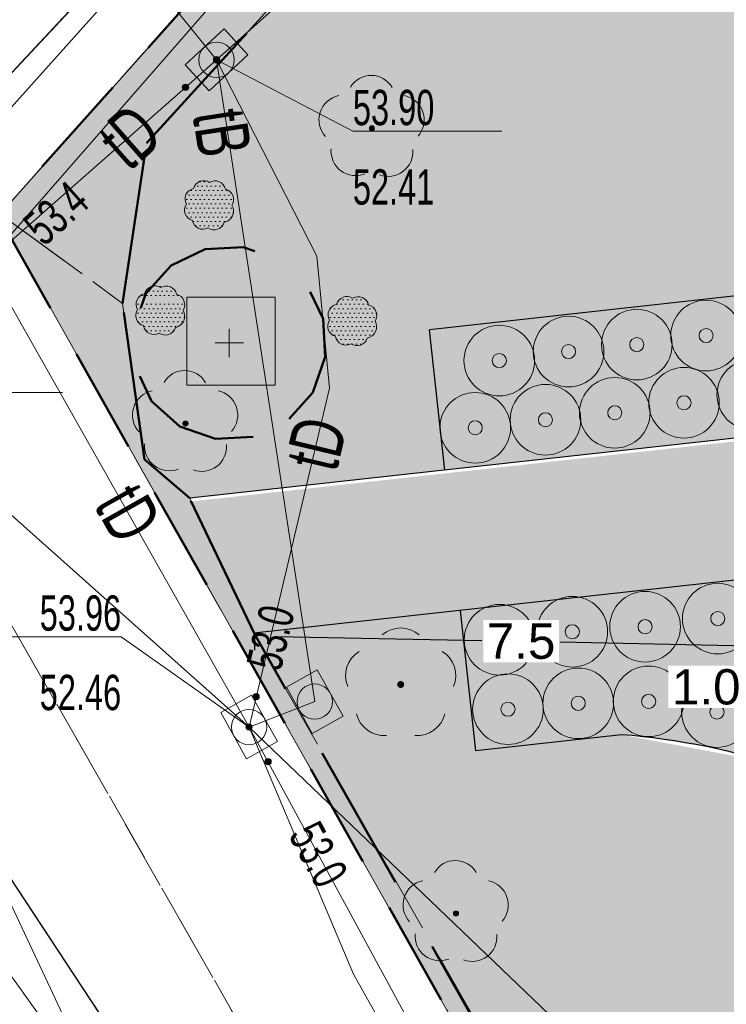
# Model space of a CAD drawing. Header units: metres. Extents: x 5507784 to 5508297, y 5948658 to 5948992.
# Tile 76 of 98: x 5508224 to 5508234, y 5948938 to 5948952. Entities that reach past the tile are written whole.
import ezdxf
from ezdxf.enums import TextEntityAlignment as Align

# ---------------------------------------------------------------- set-up
doc = ezdxf.new("R2010")
doc.units = ezdxf.units.M
for name, pattern in [('2', [0.9, 0.6, -0.3]), ('L_0_02', [0]), ('L_0_03', [1, 0.5, -0.5]), ('L_0_04', [1.5, 1, -0.5]), ('L_0_06', [2, 1.5, -0.5]), ('L_0_0C', [3, 2, -1])]:
    doc.linetypes.add(name, pattern=pattern)
doc.layers.get('0').update_dxf_attribs({"linetype": 'CONTINUOUS', "lineweight": 18})
doc.layers.add('02 rysunki_tech', color=7, linetype='CONTINUOUS', lineweight=5, true_color=0x000000)
for name, color, linetype, lineweight in [('1_granice_dzialek', 1, 'CONTINUOUS', 5), ('1_mala_arch', 5, 'CONTINUOUS', 5), ('1_nawierzchnie', 253, 'CONTINUOUS', 5), ('1_roslinnosc', 102, 'CONTINUOUS', 5), ('2_nawierzchnie_projektowane', 14, 'CONTINUOUS', 30), ('3_rosliny_projektowane', 102, 'CONTINUOUS', 20), ('EGB_DzialkaEwidencyjna', 7, 'L_0_02', 18), ('EGB_KonturUzytkuGruntowego', 96, 'L_0_03', 18), ('GES_InneUrzadzeniaTowarzyszace_P', 7, 'CONTINUOUS', 18), ('GES_PrzewodElektroenergetyczny', 1, 'CONTINUOUS', 18), ('GES_PrzewodTelekomunikacyjny', 30, 'CONTINUOUS', 18), ('GES_Rzedna', 7, 'CONTINUOUS', 18), ('OS_PunktOsnowyPoziomej', 7, 'CONTINUOUS', 18), ('OT_Komunikacja', 7, 'CONTINUOUS', 18), ('OT_ZagospodarowanieTerenu', 7, 'CONTINUOUS', 18), ('OT_ZagospodarowanieTerenu_P', 7, 'CONTINUOUS', 18), ('OTKC', 7, 'CONTINUOUS', 13), ('OTKJ', 7, 'CONTINUOUS', 13), ('OTKK', 7, 'CONTINUOUS', 13), ('OTZL', 7, 'CONTINUOUS', 13), ('OTZT', 7, 'CONTINUOUS', 18), ('SUEP', 7, 'CONTINUOUS', 13), ('SUPK', 7, 'CONTINUOUS', 13), ('SUTP', 7, 'CONTINUOUS', 13), ('Zakres', 5, 'L_0_0C', 50)]:
    doc.layers.add(name, color=color, linetype=linetype, lineweight=lineweight)
doc.layers.add('drzewo liściaste', color=7, linetype='CONTINUOUS')
doc.styles.get("Standard").update_dxf_attribs({"font": 'arial.ttf'})
doc.dimstyles.new('Copy(2) of Standard', dxfattribs={"dimtxt": 0.5, "dimasz": 0.3, "dimexe": 0.2, "dimexo": 0.1, "dimgap": 0.1, "dimtad": 0, "dimtih": 1, "dimtoh": 1, "dimdec": 1, "dimzin": 0, "dimdsep": 46, "dimtxsty": 'Standard', "dimcen": 0.02, "dimclrd": 5, "dimclre": 5, "dimclrt": 5, "dimadec": 0, "dimazin": 0, "dimtfac": 1, "dimtdec": 1, "dimtofl": 0, "dimtmove": 0, "dimatfit": 3, "dimfxl": 1, "dimtfill": 1, "dimtolj": 1, "dimtzin": 0, "dimarcsym": 2})
pattern_1 = [(0, (340.901654, 0), (0.03125, 0.0625), [0, -0.0625])]

# ---------------------------------------------------------------- blocks, each defined once
blk = doc.blocks.new('SUPK_TR')
at = {"color": 0, "linetype": 'Continuous', "lineweight": 18, "flags": 128}
blk.add_lwpolyline([(0.75, 0.5), (0.75, -0.5), (-0.75, -0.5), (-0.75, 0.5)], close=True, dxfattribs=at)
blk = doc.blocks.new('SUPS01_07')
at = {"linetype": 'Continuous', "lineweight": 13}
blk.add_hatch(color=0, dxfattribs=at).paths.add_polyline_path([(0, -0.091, 1), (0, 0.091, 1)])
at = {"color": 0, "linetype": 'Continuous', "lineweight": 13}
blk.add_circle((0, 0), 0.0906, dxfattribs=at)
blk = doc.blocks.new('OSSP')
at = {"color": 0, "linetype": 'Continuous', "lineweight": 18, "flags": 128}
blk.add_lwpolyline([(-1.2, 1.3), (1.3, 1.3), (1.3, -1.2), (-1.2, -1.2), (-1.2, 1.3)], close=True, dxfattribs=at)
for points in [[(0, 0.4), (0, -0.4)], [(-0.4, 0), (0.4, 0)]]:
    blk.add_lwpolyline(points, dxfattribs=at)
blk = doc.blocks.new('OTZL')
at = {"linetype": 'Continuous', "lineweight": 18}
blk.add_hatch(color=0, dxfattribs=at).paths.add_polyline_path([(0, -0.072, 1), (0, 0.072, 1)])
at = {"color": 0, "linetype": 'Continuous', "lineweight": 18}
blk.add_circle((0, 0), 0.0721, dxfattribs=at)
for centre, radius, start, end in [((-0.02, 0.82), 0.68, 29.5388, 149.6209), ((-0.8, 0.24), 0.7, 101.6336, 222.6141), ((0.78, 0.24), 0.7, 318.5035, 78.3664), ((-0.46, -0.64), 0.7, 175.1009, 291.5014), ((0.46, -0.66), 0.7, 249.444, 4.8991)]:
    blk.add_arc(centre, radius, start, end, dxfattribs=at)
blk = doc.blocks.new('SUPK')
at = {"color": 0, "linetype": 'Continuous', "lineweight": 18}
blk.add_circle((0, 0), 0.5, dxfattribs=at)
blk = doc.blocks.new('OP021')
at = {"linetype": 'Continuous', "lineweight": 13}
h = blk.add_hatch(color=0, dxfattribs=at)
edge = h.paths.add_edge_path()
edge.add_arc((0, 0), 0.05, 0, 360)
at = {"color": 0, "linetype": 'Continuous', "lineweight": 13}
for centre, start, end in [((0, 0.4), 49.272, 130.728), ((-0.38, 0.124), 121.308, 202.548), ((0.38, 0.124), 337.452, 58.692), ((-0.235, -0.324), 193.221, 274.871), ((0.235, -0.324), 265.129, 346.779)]:
    blk.add_arc(centre, 0.4, start, end, dxfattribs=at)
blk = doc.blocks.new('*D194')
at = {"layer": '02 rysunki_tech', "color": 5, "linetype": 'Continuous', "lineweight": -2, "transparency": 16777216}
for p, q in [((5508227.27, 5948942.91), (5508227.267, 5948942.79)), ((5508227.571, 5948942.984), (5508230.489, 5948942.924)), ((5508234.517, 5948942.842), (5508231.599, 5948942.901)), ((5508234.816, 5948942.756), (5508234.813, 5948942.636))]:
    blk.add_line(p, q, dxfattribs=at)
at = {"layer": '02 rysunki_tech', "color": 5, "linetype": 'Continuous', "transparency": 16777216}
for points in [[(5508227.572, 5948943.034), (5508227.57, 5948942.934), (5508227.271, 5948942.99)], [(5508234.518, 5948942.892), (5508234.516, 5948942.792), (5508234.817, 5948942.836)]]:
    blk.add_solid(points, dxfattribs=at)
at = {"layer": '02 rysunki_tech', "color": 5, "linetype": 'Continuous', "transparency": 16777216, "insert": (5508231.044, 5948942.913), "char_height": 0.5, "attachment_point": 5, "bg_fill": 3, "box_fill_scale": 1.1, "bg_fill_color": 256, "bg_fill_true_color": 13158600, "bg_fill_transparency": 0}
blk.add_mtext('\\A1;7.5', dxfattribs=at)
blk = doc.blocks.new('*D195')
at = {"layer": '02 rysunki_tech', "color": 5, "linetype": 'Continuous', "lineweight": -2, "transparency": 16777216}
for p, q in [((5508235.402, 5948943.68), (5508235.5, 5948943.625)), ((5508235.178, 5948943.463), (5508234.977, 5948943.11)), ((5508234.828, 5948942.85), (5508234.495, 5948942.266)), ((5508234.905, 5948942.806), (5508235.002, 5948942.751)), ((5508234.495, 5948942.266), (5508234.195, 5948942.266))]:
    blk.add_line(p, q, dxfattribs=at)
at = {"layer": '02 rysunki_tech', "color": 5, "linetype": 'Continuous', "transparency": 16777216}
for points in [[(5508235.134, 5948943.488), (5508235.221, 5948943.438), (5508235.326, 5948943.724)], [(5508234.933, 5948943.135), (5508235.02, 5948943.085), (5508234.828, 5948942.85)]]:
    blk.add_solid(points, dxfattribs=at)
at = {"layer": '02 rysunki_tech', "color": 5, "linetype": 'Continuous', "transparency": 16777216, "insert": (5508233.665, 5948942.266), "char_height": 0.5, "attachment_point": 5, "bg_fill": 3, "box_fill_scale": 1.1, "bg_fill_color": 256, "bg_fill_true_color": 13158600, "bg_fill_transparency": 0}
blk.add_mtext('\\A1;1.0', dxfattribs=at)

msp = doc.modelspace()

# ---------------------------------------------------------------- hatches: boundary and pattern name
at = {"layer": '1_nawierzchnie', "linetype": 'Continuous', "ltscale": 0.5, "true_color": 0x636466}
h = msp.add_hatch(dxfattribs=at)
h.set_pattern_fill('DOTS', color=251, angle=45)
h.set_pattern_definition([(45, (340.901654, 0), (-0.0220970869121, 0.06629126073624), [0, -0.0625])])
h.paths.add_polyline_path([(5508244.012, 5948967.65), (5508263.002, 5948948.91), (5508266.032, 5948949.798), (5508267.026, 5948948.877), (5508264.782, 5948948.02), (5508262.522, 5948947.38), (5508261.032, 5948948.78), (5508250.173, 5948959.643), (5508244.322, 5948965.52), (5508242.612, 5948965.76), (5508240.592, 5948966.3), (5508226.762, 5948951.092), (5508225.742, 5948949.97), (5508225.402, 5948947.7), (5508225.712, 5948945.49), (5508226.352, 5948944.94), (5508231.045, 5948936.413), (5508240.802, 5948919.427), (5508240.492, 5948919.1), (5508223.642, 5948948.94), (5508240.809, 5948968.211), (5508241.102, 5948968.3), (5508242.582, 5948968.21)])
at = {"layer": '1_nawierzchnie', "linetype": 'Continuous', "lineweight": 5, "ltscale": 0.5, "true_color": 0xc7c8ca}
h = msp.add_hatch(dxfattribs=at)
h.set_pattern_fill('GRASS', color=9, scale=0.5)
h.set_pattern_definition([(90, (340.90165, 0), (-0.3535533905, 0.3535533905), [0.09375, -0.6133567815]), (45, (340.90165, 0), (-0.353553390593, 0.353553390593), [0.09375, -0.40625]), (135, (340.90165, 0), (-0.353553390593, -0.353553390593), [0.09375, -0.40625])])
h.paths.add_polyline_path([(5508241.647, 5948931.406), (5508241.329, 5948931.785), (5508241.621, 5948940.332), (5508241.818, 5948940.776), (5508242.527, 5948941.191), (5508243.674, 5948941.86), (5508244.547, 5948942.788), (5508246.53, 5948942.97), (5508249.614, 5948943.254), (5508250.543, 5948943.339), (5508251.146, 5948943.394), (5508242.135, 5948931.486)], flags=17)
h.paths.add_polyline_path([(5508242.612, 5948965.76), (5508244.322, 5948965.52), (5508254.664, 5948955.131), (5508257.767, 5948952.119), (5508255.106, 5948948.735), (5508254.122, 5948948.058), (5508252.491, 5948947.535), (5508246.499, 5948946.984), (5508246.057, 5948947.25), (5508245.847, 5948947.759), (5508244.941, 5948949.117), (5508242.23, 5948950.974), (5508242.132, 5948954.04)])
h.paths.add_polyline_path([(5508226.352, 5948944.94), (5508229.966, 5948945.339), (5508229.747, 5948947.327), (5508235.412, 5948947.953), (5508235.841, 5948948.715), (5508236.5, 5948949.541), (5508237.088, 5948950.081), (5508237.539, 5948950.409), (5508238.034, 5948950.702), (5508238.246, 5948956.24), (5508240.245, 5948956.163), (5508240.124, 5948959.51), (5508237.845, 5948963.28), (5508225.742, 5948949.97), (5508225.402, 5948947.7), (5508225.712, 5948945.49)])
h.paths.add_polyline_path([(5508227.272, 5948943.01), (5508230.186, 5948943.351), (5508230.405, 5948941.364), (5508232.465, 5948941.591), (5508234.578, 5948941.194), (5508237.029, 5948940.073), (5508237.717, 5948940.071), (5508238.243, 5948940.514), (5508239.373, 5948939.893), (5508239.577, 5948939.09), (5508239.492, 5948936.62), (5508239.176, 5948927.324), (5508236.561, 5948926.769), (5508235.523, 5948928.582)])
h.paths.add_polyline_path([(5508239.234, 5948964.807), (5508240.47, 5948962.987), (5508240.592, 5948966.3)])
h.paths.add_polyline_path([(5508259.177, 5948950.669), (5508257.993, 5948949.106), (5508257.997, 5948948.873), (5508258.118, 5948948.627), (5508258.297, 5948948.501), (5508258.451, 5948948.465), (5508260.761, 5948949.056)])
h.paths.add_polyline_path([(5508258.282, 5948946.31), (5508262.12, 5948947.279), (5508262.863, 5948947.477), (5508264.782, 5948948.02), (5508267.026, 5948948.877), (5508267.941, 5948948.009), (5508240.802, 5948919.427), (5508239.561, 5948921.556), (5508242.986, 5948929.298), (5508244.572, 5948931.391), (5508246.167, 5948930.183), (5508251.745, 5948937.545), (5508250.151, 5948938.753), (5508252.114, 5948941.344), (5508253.309, 5948942.922), (5508253.996, 5948943.106), (5508254.489, 5948942.915), (5508254.732, 5948942.71), (5508256.502, 5948940.94), (5508259.972, 5948944.48)])
at = {"layer": '1_nawierzchnie', "linetype": 'Continuous', "true_color": 0xc7c8ca}
h = msp.add_hatch(dxfattribs=at)
h.set_pattern_fill('DOTS', color=9, angle=45)
h.set_pattern_definition([(45, (340.84754, -0.052766), (-0.0220970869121, 0.06629126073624), [0, -0.0625])])
h.paths.add_polyline_path([(5508238.268, 5948923.637), (5508239.508, 5948921.506), (5508242.932, 5948929.245), (5508244.518, 5948931.338), (5508250.097, 5948938.701), (5508253.255, 5948942.869), (5508253.514, 5948943.003), (5508253.826, 5948943.058), (5508254.01, 5948943.044), (5508254.24, 5948942.975), (5508254.435, 5948942.862), (5508254.678, 5948942.657), (5508258.178, 5948946.247), (5508262.468, 5948947.327), (5508260.707, 5948949.003), (5508258.397, 5948948.412), (5508258.18, 5948948.48), (5508258.052, 5948948.589), (5508257.956, 5948948.766), (5508257.934, 5948948.91), (5508257.969, 5948949.093), (5508259.142, 5948950.642), (5508257.713, 5948952.067), (5508255.332, 5948948.949), (5508254.909, 5948948.561), (5508254.685, 5948948.356), (5508254.199, 5948948.077), (5508253.867, 5948947.906), (5508253.376, 5948947.707), (5508252.819, 5948947.551), (5508252.437, 5948947.482), (5508246.539, 5948946.94), (5508246.228, 5948946.98), (5508246.049, 5948947.125), (5508245.997, 5948947.212), (5508241.525, 5948946.019), (5508241.796, 5948945.678), (5508241.957, 5948945.409), (5508242.046, 5948945.215), (5508242.116, 5948945.012), (5508242.163, 5948944.782), (5508242.171, 5948944.55), (5508242.117, 5948944.299), (5508241.963, 5948944.073), (5508241.828, 5948943.981), (5508241.616, 5948943.916), (5508241.37, 5948943.913), (5508241.136, 5948943.961), (5508240.816, 5948944.09), (5508240.469, 5948944.309), (5508240.378, 5948944.379), (5508238.728, 5948940.21), (5508239.04, 5948940.078), (5508239.233, 5948939.933), (5508239.319, 5948939.84), (5508239.499, 5948939.499), (5508239.534, 5948939.339), (5508241.567, 5948940.28), (5508241.622, 5948940.574), (5508241.825, 5948940.795), (5508241.988, 5948940.934), (5508242.147, 5948941.022), (5508243.124, 5948941.462), (5508243.481, 5948941.832), (5508244.026, 5948942.174), (5508244.493, 5948942.735), (5508244.714, 5948943.081), (5508245.074, 5948943.871), (5508245.3, 5948944.49), (5508245.573, 5948944.738), (5508246.111, 5948944.896), (5508251.72, 5948945.408), (5508252.07, 5948945.214), (5508252.173, 5948944.91), (5508252.118, 5948944.682), (5508242.081, 5948931.434), (5508239.059, 5948925.428)])
h.paths.add_polyline_path([(5508239.534, 5948939.339), (5508241.567, 5948940.28), (5508241.275, 5948931.732), (5508241.322, 5948931.593), (5508241.47, 5948931.42), (5508241.593, 5948931.353), (5508241.767, 5948931.322), (5508242.081, 5948931.434), (5508239.059, 5948925.428)], flags=17)
h.paths.add_polyline_path([(5508240.378, 5948944.379), (5508238.728, 5948940.21), (5508238.454, 5948940.329), (5508237.774, 5948940.706), (5508237.542, 5948940.865), (5508236.963, 5948941.348), (5508236.636, 5948941.689), (5508236.278, 5948942.14), (5508236.004, 5948942.567), (5508235.842, 5948942.865), (5508235.686, 5948943.205), (5508235.5, 5948943.488), (5508235.308, 5948943.649), (5508234.972, 5948943.787), (5508234.747, 5948943.809), (5508227.207, 5948942.976), (5508226.298, 5948944.887), (5508234.267, 5948945.768), (5508235.376, 5948945.89), (5508235.815, 5948945.954), (5508236.067, 5948946.084), (5508236.307, 5948946.325), (5508236.4, 5948946.488), (5508236.593, 5948947.068), (5508236.878, 5948947.642), (5508237.375, 5948948.332), (5508237.814, 5948948.769), (5508238.497, 5948949.26), (5508239.19, 5948949.59), (5508239.495, 5948949.693), (5508239.786, 5948949.947), (5508239.947, 5948950.252), (5508239.981, 5948950.647), (5508240.255, 5948957.961), (5508240.241, 5948958.506), (5508240.215, 5948958.744), (5508240.04, 5948959.559), (5508239.816, 5948960.155), (5508239.697, 5948960.402), (5508237.791, 5948963.227), (5508239.179, 5948964.755), (5508239.716, 5948963.965), (5508239.911, 5948963.871), (5508240.025, 5948963.857), (5508240.172, 5948963.879), (5508240.327, 5948963.958), (5508240.418, 5948964.048), (5508240.502, 5948964.207), (5508240.58, 5948966.236), (5508242.558, 5948965.707), (5508242.01, 5948951.374), (5508242.098, 5948951.058), (5508242.242, 5948950.833), (5508242.534, 5948950.598), (5508242.926, 5948950.451), (5508243.378, 5948950.237), (5508243.834, 5948949.967), (5508244.279, 5948949.641), (5508244.662, 5948949.299), (5508245.227, 5948948.651), (5508245.558, 5948948.151), (5508245.819, 5948947.65), (5508246.003, 5948947.197), (5508241.531, 5948946.012), (5508241.28, 5948946.256), (5508240.991, 5948946.473), (5508240.651, 5948946.656), (5508240.402, 5948946.74), (5508240.039, 5948946.775), (5508239.765, 5948946.7), (5508239.549, 5948946.51), (5508239.456, 5948946.303), (5508239.435, 5948945.908), (5508239.55, 5948945.477), (5508239.737, 5948945.108), (5508240.003, 5948944.745), (5508240.184, 5948944.552)])
at = {"layer": '1_roslinnosc', "linetype": 'Continuous', "true_color": 0x636466}
h = msp.add_hatch(dxfattribs=at)
h.set_pattern_fill('DOTS', color=251)
h.set_pattern_definition([(0, (339.71779, 2.735316), (0.03125, 0.0625), [0, -0.0625])])
edge = h.paths.add_edge_path()
edge.add_arc((5508226.825, 5948949.173), 0.149, 327.2385, 437.2385)
edge.add_arc((5508226.712, 5948949.287), 0.149, 11.7156, 121.7156)
edge.add_arc((5508226.551, 5948949.29), 0.149, 56.1927, 166.1927)
edge.add_arc((5508226.434, 5948949.18), 0.149, 100.6698, 210.6698)
edge.add_arc((5508226.428, 5948949.019), 0.149, 145.1469, 255.1469)
edge.add_arc((5508226.537, 5948948.9), 0.149, 189.624, 299.624)
edge.add_arc((5508226.697, 5948948.891), 0.149, 234.1011, 344.1011)
edge.add_arc((5508226.811, 5948949.009), 0.162, 280.6698, 390.6698)
h = msp.add_hatch(dxfattribs=at)
h.set_pattern_fill('DOTS', color=251)
h.set_pattern_definition(pattern_1)
edge = h.paths.add_edge_path()
edge.add_arc((5508226.133, 5948947.683), 0.149, 327.2385, 437.2385)
edge.add_arc((5508226.02, 5948947.797), 0.149, 11.7156, 121.7156)
edge.add_arc((5508225.859, 5948947.8), 0.149, 56.1927, 166.1927)
edge.add_arc((5508225.742, 5948947.69), 0.149, 100.6698, 210.6698)
edge.add_arc((5508225.736, 5948947.529), 0.149, 145.1469, 255.1469)
edge.add_arc((5508225.845, 5948947.41), 0.149, 189.624, 299.624)
edge.add_arc((5508226.005, 5948947.401), 0.149, 234.1011, 344.1011)
edge.add_arc((5508226.119, 5948947.519), 0.162, 280.6698, 390.6698)
h = msp.add_hatch(dxfattribs=at)
h.set_pattern_fill('DOTS', color=251)
h.set_pattern_definition(pattern_1)
edge = h.paths.add_edge_path()
edge.add_arc((5508228.851, 5948947.532), 0.149, 327.2385, 437.2385)
edge.add_arc((5508228.738, 5948947.647), 0.149, 11.7156, 121.7156)
edge.add_arc((5508228.577, 5948947.65), 0.149, 56.1927, 166.1927)
edge.add_arc((5508228.46, 5948947.539), 0.149, 100.6698, 210.6698)
edge.add_arc((5508228.454, 5948947.378), 0.149, 145.1469, 255.1469)
edge.add_arc((5508228.563, 5948947.259), 0.149, 189.624, 299.624)
edge.add_arc((5508228.723, 5948947.25), 0.149, 234.1011, 344.1011)
edge.add_arc((5508228.836, 5948947.369), 0.162, 280.6698, 390.6698)
at = {"layer": '2_nawierzchnie_projektowane', "linetype": 'Continuous', "lineweight": 5, "true_color": 0xc7c8ca}
h = msp.add_hatch(dxfattribs=at)
h.set_pattern_fill('EARTH', color=9, scale=2.5, angle=45)
h.set_pattern_definition([(45, (340.90165, 0), (0, 0.883883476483), [0.625, -0.625]), (45, (340.7359, 0.1657), (0, 0.883883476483), [0.625, -0.625]), (45, (340.5702, 0.33146), (0, 0.883883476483), [0.625, -0.625]), (135, (340.5702, 0.44194), (-0.883883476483, 6e-17), [0.625, -0.625]), (135, (340.7359, 0.6077), (-0.883883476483, 6e-17), [0.625, -0.625]), (135, (340.90165, 0.7734), (-0.883883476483, 6e-17), [0.625, -0.625])])
h.paths.add_polyline_path([(5508230.186, 5948943.351), (5508234.801, 5948943.861), (5508235.362, 5948943.702), (5508235.74, 5948943.257), (5508236.043, 5948942.644), (5508236.644, 5948941.716), (5508237.017, 5948941.401), (5508237.611, 5948940.951), (5508238.243, 5948940.514), (5508238.043, 5948940.267), (5508237.717, 5948940.071), (5508237.375, 5948940.011), (5508237.029, 5948940.073), (5508236.251, 5948940.517), (5508235.715, 5948940.773), (5508234.84, 5948941.111), (5508233.714, 5948941.413), (5508232.774, 5948941.562), (5508232.465, 5948941.591), (5508230.405, 5948941.364)])
h.paths.add_polyline_path([(5508229.966, 5948945.339), (5508229.747, 5948947.327), (5508235.412, 5948947.953), (5508235.77, 5948948.606), (5508236.406, 5948949.44), (5508236.982, 5948949.994), (5508237.799, 5948950.572), (5508238.034, 5948950.702), (5508238.246, 5948956.24), (5508240.24, 5948956.165), (5508240.025, 5948950.453), (5508239.919, 5948950.118), (5508239.841, 5948950), (5508239.68, 5948949.835), (5508239.549, 5948949.745), (5508239.009, 5948949.547), (5508238.646, 5948949.367), (5508238.124, 5948949.044), (5508237.652, 5948948.622), (5508237.283, 5948948.209), (5508236.83, 5948947.513), (5508236.651, 5948947.13), (5508236.522, 5948946.777), (5508236.396, 5948946.431), (5508236.184, 5948946.185), (5508235.954, 5948946.041), (5508235.787, 5948945.982)])
h.paths.add_polyline_path([(5508236.561, 5948926.769), (5508239.176, 5948927.324), (5508239.113, 5948925.481), (5508238.322, 5948923.69)])
h.paths.add_polyline_path([(5508244.572, 5948931.391), (5508250.151, 5948938.753), (5508251.745, 5948937.545), (5508246.167, 5948930.183)])
h.paths.add_polyline_path([(5508244.547, 5948942.788), (5508244.897, 5948943.373), (5508245.075, 5948943.777), (5508245.162, 5948944.201), (5508245.365, 5948944.549), (5508245.681, 5948944.78), (5508246.166, 5948944.949), (5508251.774, 5948945.461), (5508252.049, 5948945.345), (5508252.165, 5948945.204), (5508252.172, 5948944.735), (5508251.158, 5948943.396)])
edge = h.paths.add_edge_path()
edge.add_ellipse((5508240.854, 5948945.395), major_axis=(-1.163, 1.269), ratio=0.576271, start_angle=0, end_angle=360)

# ---------------------------------------------------------------- linework, layer by layer
at = {"layer": '1_granice_dzialek', "color": 251, "linetype": '2', "lineweight": 50, "ltscale": 2.5, "true_color": 0x636466}
msp.add_lwpolyline([(5508223.642, 5948948.94), (5508240.492, 5948919.1), (5508267.952, 5948948.02), (5508243.222, 5948970.92)], close=True, dxfattribs=at)
at = {"layer": '1_mala_arch', "color": 251, "linetype": '2', "lineweight": 50, "ltscale": 3.5, "true_color": 0x636466}
msp.add_lwpolyline([(5508240.802, 5948919.427), (5508238.322, 5948923.69), (5508235.493, 5948928.552), (5508227.272, 5948943.01), (5508226.352, 5948944.94), (5508225.712, 5948945.49), (5508225.402, 5948947.7), (5508225.742, 5948949.97), (5508240.592, 5948966.3), (5508244.322, 5948965.52), (5508262.522, 5948947.38), (5508264.782, 5948948.02), (5508267.026, 5948948.877), (5508267.952, 5948948.02), (5508240.802, 5948919.427)], dxfattribs=at)
at = {"layer": '1_roslinnosc', "color": 251, "linetype": 'Continuous', "true_color": 0x636466}
for points in [[(5508226.95, 5948949.092, 0.520567), (5508226.858, 5948949.318, 0.520567), (5508226.634, 5948949.414, 0.520567), (5508226.406, 5948949.326, 0.520567), (5508226.306, 5948949.104, 0.520567), (5508226.39, 5948948.875, 0.520567), (5508226.61, 5948948.77, 0.520567), (5508226.841, 5948948.85, 0.520567)], [(5508226.258, 5948947.602, 0.520567), (5508226.166, 5948947.828, 0.520567), (5508225.942, 5948947.924, 0.520567), (5508225.714, 5948947.836, 0.520567), (5508225.614, 5948947.614, 0.520567), (5508225.698, 5948947.385, 0.520567), (5508225.918, 5948947.28, 0.520567), (5508226.149, 5948947.36, 0.520567)], [(5508228.976, 5948947.451, 0.520567), (5508228.884, 5948947.677, 0.520567), (5508228.66, 5948947.773, 0.520567), (5508228.432, 5948947.685, 0.520567), (5508228.332, 5948947.463, 0.520567), (5508228.416, 5948947.234, 0.520567), (5508228.636, 5948947.13, 0.520567), (5508228.866, 5948947.21, 0.520567)], [(5508228.976, 5948947.451, 0.520567), (5508228.884, 5948947.677, 0.520567), (5508228.66, 5948947.773, 0.520567), (5508228.432, 5948947.685, 0.520567), (5508228.332, 5948947.463, 0.520567), (5508228.416, 5948947.234, 0.520567), (5508228.636, 5948947.13, 0.520567), (5508228.866, 5948947.21, 0.520567)]]:
    msp.add_lwpolyline(points, format="xyb", close=True, dxfattribs=at)
at = {"layer": '2_nawierzchnie_projektowane', "color": 251, "linetype": 'Continuous', "true_color": 0x636466}
for points in [[(5508235.412, 5948947.953), (5508229.747, 5948947.327)], [(5508229.966, 5948945.339), (5508229.747, 5948947.327)], [(5508235.787, 5948945.982), (5508226.352, 5948944.94)], [(5508234.801, 5948943.861), (5508227.261, 5948943.028)], [(5508232.465, 5948941.591), (5508230.405, 5948941.364), (5508230.186, 5948943.351)]]:
    msp.add_lwpolyline(points, dxfattribs=at)
msp.add_arc((5508231.684, 5948931.622), 10, 57.6873, 85.5182, dxfattribs=at)
at = {"layer": '3_rosliny_projektowane', "color": 251, "linetype": 'Continuous', "true_color": 0x636466}
for centre, radius in [((5508232.682, 5948947.117), 0.5), ((5508233.663, 5948947.245), 0.5), ((5508231.716, 5948947.018), 0.5), ((5508230.735, 5948946.89), 0.5), ((5508233.663, 5948947.245), 0.1), ((5508232.682, 5948947.117), 0.1), ((5508231.716, 5948947.018), 0.1), ((5508230.735, 5948946.89), 0.1), ((5508233.35, 5948946.293), 0.5), ((5508234.317, 5948946.407), 0.5), ((5508232.37, 5948946.151), 0.5), ((5508231.389, 5948946.052), 0.5), ((5508230.394, 5948945.938), 0.5), ((5508233.35, 5948946.293), 0.1), ((5508232.37, 5948946.151), 0.1), ((5508231.389, 5948946.052), 0.1), ((5508230.394, 5948945.938), 0.1), ((5508233.828, 5948943.236), 0.5), ((5508232.799, 5948943.121), 0.5), ((5508230.739, 5948942.936), 0.5), ((5508231.769, 5948943.05), 0.5), ((5508233.828, 5948943.236), 0.1), ((5508232.799, 5948943.121), 0.1), ((5508230.739, 5948942.936), 0.1), ((5508231.769, 5948943.05), 0.1), ((5508231.853, 5948942.036), 0.5), ((5508232.849, 5948942.064), 0.5), ((5508230.858, 5948941.953), 0.5), ((5508233.817, 5948941.912), 0.5), ((5508230.858, 5948941.953), 0.1), ((5508231.853, 5948942.036), 0.1), ((5508232.849, 5948942.064), 0.1), ((5508233.817, 5948941.912), 0.1)]:
    msp.add_circle(centre, radius, dxfattribs=at)
at = {"layer": 'EGB_DzialkaEwidencyjna', "linetype": 'CONTINUOUS', "lineweight": 18}
for p, q in [((5508223.642, 5948948.94), (5508243.222, 5948970.92)), ((5508243.222, 5948970.92), (5508223.642, 5948948.94)), ((5508240.492, 5948919.1), (5508223.642, 5948948.94)), ((5508223.642, 5948948.94), (5508240.492, 5948919.1))]:
    msp.add_line(p, q, dxfattribs=at)
at = {"layer": 'EGB_KonturUzytkuGruntowego', "color": 251, "linetype": 'L_0_03', "lineweight": 18, "true_color": 0x636466, "flags": 128}
msp.add_lwpolyline([(5508189.046, 5948982.381), (5508196.902, 5948974.89), (5508216.872, 5948953.99), (5508236.602, 5948976.72), (5508243.222, 5948970.92), (5508223.642, 5948948.94), (5508240.492, 5948919.1), (5508255.912, 5948894.29), (5508260.912, 5948887.7), (5508263.464, 5948885), (5508236.315, 5948885), (5508214.992, 5948925.56), (5508205.792, 5948942.39), (5508190.362, 5948961.95), (5508188.727, 5948963.462)], close=True, dxfattribs=at)
at = {"layer": 'GES_PrzewodElektroenergetyczny', "color": 251, "linetype": 'Continuous', "lineweight": 18, "true_color": 0x636466, "flags": 128}
for points in [[(5508188.988, 5948978.943), (5508210.292, 5948957.11), (5508232.682, 5948925.78)], [(5508233.902, 5948961.73), (5508223.332, 5948949.93), (5508221.852, 5948947.54), (5508222.562, 5948943.47), (5508210.582, 5948936.58), (5508201.622, 5948927.58), (5508187.903, 5948914.712)]]:
    msp.add_lwpolyline(points, dxfattribs=at)
at = {"layer": 'GES_PrzewodTelekomunikacyjny', "color": 251, "linetype": 'Continuous', "lineweight": 18, "true_color": 0x636466, "flags": 128}
for points in [[(5508223.472, 5948948.28), (5508228.902, 5948954.5), (5508250.232, 5948977.22), (5508252.392, 5948975.32)], [(5508243.972, 5948966.54), (5508243.692, 5948966.29), (5508226.732, 5948951.15)], [(5508220.712, 5948958.58), (5508226.732, 5948951.15)], [(5508226.732, 5948951.15), (5508226.292, 5948950.76), (5508223.472, 5948948.28)], [(5508227.192, 5948941.7), (5508228.332, 5948946.5), (5508228.152, 5948948.37), (5508226.732, 5948951.15)], [(5508226.732, 5948951.15), (5508228.122, 5948942.06)], [(5508219.362, 5948948.68), (5508224.842, 5948937.01), (5508245.622, 5948904.16)], [(5508227.192, 5948941.7), (5508219.362, 5948948.68)], [(5508223.472, 5948948.28), (5508227.192, 5948941.7)], [(5508228.122, 5948942.06), (5508227.192, 5948941.7)], [(5508253.972, 5948892.06), (5508247.402, 5948903.22), (5508246.522, 5948906.7), (5508243.132, 5948912.3), (5508242.022, 5948915.36), (5508233.942, 5948929.26), (5508227.192, 5948941.7)], [(5508255.362, 5948915.18), (5508255.132, 5948914.93), (5508227.192, 5948941.7)], [(5508227.192, 5948941.7), (5508228.672, 5948938.2), (5508239.572, 5948918.75), (5508251.652, 5948896.87), (5508258.069, 5948885)]]:
    msp.add_lwpolyline(points, dxfattribs=at)
at = {"layer": 'GES_Rzedna', "color": 251, "linetype": 'Continuous', "lineweight": 13, "true_color": 0x636466, "flags": 128}
for points in [[(5508230.771, 5948950.138), (5508228.662, 5948950.138), (5508226.732, 5948951.15)], [(5508224.551, 5948946.437), (5508222.442, 5948946.437), (5508223.472, 5948948.28)], [(5508223.272, 5948942.978), (5508225.382, 5948942.978), (5508227.192, 5948941.7)]]:
    msp.add_lwpolyline(points, dxfattribs=at)
at = {"layer": 'OS_PunktOsnowyPoziomej', "color": 251, "true_color": 0x636466}
msp.add_point((5508226.912, 5948947.14), dxfattribs=at)
at = {"layer": 'OT_Komunikacja', "color": 251, "linetype": 'L_0_06', "lineweight": 18, "true_color": 0x636466, "flags": 128}
for points in [[(5508296.715, 5948925.142), (5508296.082, 5948924.54), (5508286.442, 5948933.77), (5508284.382, 5948935.62), (5508282.282, 5948937.57), (5508268.942, 5948950.65), (5508263.002, 5948948.91), (5508244.012, 5948967.65), (5508242.582, 5948968.21), (5508241.102, 5948968.3), (5508239.812, 5948967.91), (5508233.902, 5948961.73), (5508222.652, 5948949.71), (5508217.362, 5948953.58), (5508218.632, 5948953.94), (5508220.132, 5948954.73), (5508238.852, 5948974.98), (5508239.592, 5948975.82), (5508239.962, 5948976.82), (5508240.242, 5948978.03), (5508240.202, 5948979.24), (5508239.752, 5948980.51), (5508242.912, 5948983), (5508243.582, 5948982.65), (5508244.372, 5948982.35), (5508245.172, 5948982.3), (5508246.032, 5948982.6), (5508247.142, 5948983.83), (5508250.922, 5948979.91), (5508250.422, 5948979.14), (5508250.182, 5948978.69), (5508250.082, 5948978.12), (5508250.062, 5948977.61), (5508250.192, 5948977.09), (5508250.552, 5948976.14), (5508250.882, 5948975.54), (5508250.982, 5948975.42), (5508266.712, 5948960.39), (5508290.332, 5948937.76), (5508296.733, 5948931.665)], [(5508188.807, 5948968.221), (5508241.968, 5948907.465), (5508260.08, 5948886.765), (5508261.624, 5948885), (5508260.08, 5948886.765), (5508261.392, 5948887.71), (5508259.892, 5948893.39), (5508268.612, 5948902.4), (5508271.862, 5948899.32), (5508272.552, 5948898.71), (5508273.802, 5948893.66), (5508265.007, 5948885), (5508261.624, 5948885), (5508239.273, 5948885), (5508230.682, 5948902.42), (5508220.332, 5948923.43), (5508219.452, 5948925.05), (5508218.412, 5948925.92), (5508217.902, 5948926.58), (5508210.942, 5948935.22), (5508209.662, 5948939.99), (5508206.302, 5948945.1), (5508201.482, 5948951.56), (5508197.792, 5948956.31), (5508194.092, 5948960.62), (5508189.082, 5948965.94), (5508188.773, 5948966.24), (5508188.807, 5948968.221), (5508188.982, 5948978.577), (5508196.492, 5948971.2), (5508203.852, 5948963.3), (5508209.562, 5948956.64), (5508217.362, 5948953.58), (5508222.652, 5948949.71), (5508221.372, 5948947.45), (5508221.022, 5948946.39), (5508221.612, 5948943.43), (5508223.562, 5948939.94), (5508225.652, 5948936.77), (5508225.892, 5948935.81), (5508241.968, 5948907.465)]]:
    msp.add_lwpolyline(points, close=True, dxfattribs=at)
at = {"layer": 'OT_Komunikacja', "color": 251, "linetype": 'L_0_04', "lineweight": 18, "true_color": 0x636466, "flags": 128}
for points in [[(5508279.632, 5948935.45), (5508280.542, 5948937.07), (5508268.852, 5948948.22), (5508268.052, 5948949.25), (5508264.782, 5948948.02), (5508261.032, 5948948.78), (5508258.892, 5948950.96), (5508257.722, 5948952.06), (5508244.322, 5948965.52), (5508242.612, 5948965.76), (5508240.592, 5948966.3), (5508238.122, 5948963.62), (5508236.712, 5948962.06), (5508235.432, 5948960.63), (5508225.742, 5948949.97), (5508225.402, 5948947.7), (5508222.652, 5948949.71), (5508233.902, 5948961.73), (5508239.812, 5948967.91), (5508241.102, 5948968.3), (5508242.582, 5948968.21), (5508244.012, 5948967.65), (5508263.002, 5948948.91), (5508268.942, 5948950.65), (5508282.282, 5948937.57), (5508284.382, 5948935.62), (5508286.442, 5948933.77), (5508284.862, 5948933.07), (5508282.822, 5948932.26)], [(5508225.402, 5948947.7), (5508225.712, 5948945.49), (5508226.352, 5948944.94), (5508227.272, 5948943.01), (5508238.322, 5948923.69), (5508239.302, 5948922), (5508240.812, 5948919.41), (5508248.112, 5948906.88), (5508249.232, 5948906.82), (5508252.442, 5948910.04), (5508255.622, 5948907), (5508252.692, 5948903.9), (5508251.312, 5948902.26), (5508251.392, 5948901.17), (5508254.822, 5948895.02), (5508255.292, 5948894.2), (5508255.822, 5948893.8), (5508256.472, 5948893.75), (5508261.392, 5948887.71), (5508259.672, 5948886.47), (5508256.442, 5948886.02), (5508221.372, 5948947.45), (5508222.652, 5948949.71)]]:
    msp.add_lwpolyline(points, close=True, dxfattribs=at)
at = {"layer": 'OT_Komunikacja', "color": 251, "linetype": 'Continuous', "lineweight": 25, "true_color": 0x636466, "flags": 128}
msp.add_lwpolyline([(5508261.392, 5948887.71), (5508259.672, 5948886.47), (5508256.442, 5948886.02), (5508253.892, 5948887.42), (5508252.292, 5948889.73), (5508250.002, 5948893.3), (5508225.892, 5948935.81), (5508225.652, 5948936.77), (5508223.562, 5948939.94), (5508221.612, 5948943.43), (5508221.022, 5948946.39), (5508221.372, 5948947.45), (5508222.652, 5948949.71), (5508233.902, 5948961.73)], dxfattribs=at)
at = {"layer": 'OT_ZagospodarowanieTerenu', "color": 251, "linetype": 'L_0_04', "lineweight": 18, "true_color": 0x636466, "flags": 128}
msp.add_lwpolyline([(5508256.442, 5948886.02), (5508253.892, 5948887.42), (5508252.292, 5948889.73), (5508250.002, 5948893.3), (5508225.892, 5948935.81), (5508225.652, 5948936.77), (5508223.562, 5948939.94), (5508221.612, 5948943.43), (5508221.022, 5948946.39), (5508221.372, 5948947.45)], close=True, dxfattribs=at)
at = {"layer": 'OTKC', "color": 251, "linetype": 'L_0_04', "lineweight": 18, "true_color": 0x636466, "flags": 128}
for points in [[(5508279.632, 5948935.45), (5508280.542, 5948937.07), (5508268.852, 5948948.22), (5508268.052, 5948949.25), (5508264.782, 5948948.02), (5508261.032, 5948948.78), (5508258.892, 5948950.96), (5508257.722, 5948952.06), (5508244.322, 5948965.52), (5508242.612, 5948965.76), (5508240.592, 5948966.3), (5508238.122, 5948963.62), (5508236.712, 5948962.06), (5508235.432, 5948960.63), (5508225.742, 5948949.97), (5508225.402, 5948947.7), (5508222.652, 5948949.71), (5508233.902, 5948961.73), (5508239.812, 5948967.91), (5508241.102, 5948968.3), (5508242.582, 5948968.21), (5508244.012, 5948967.65), (5508263.002, 5948948.91), (5508268.942, 5948950.65), (5508282.282, 5948937.57), (5508284.382, 5948935.62), (5508286.442, 5948933.77), (5508284.862, 5948933.07), (5508282.822, 5948932.26)], [(5508225.402, 5948947.7), (5508225.712, 5948945.49), (5508226.352, 5948944.94), (5508227.272, 5948943.01), (5508238.322, 5948923.69), (5508239.302, 5948922), (5508240.812, 5948919.41), (5508248.112, 5948906.88), (5508249.232, 5948906.82), (5508252.442, 5948910.04), (5508255.622, 5948907), (5508252.692, 5948903.9), (5508251.312, 5948902.26), (5508251.392, 5948901.17), (5508254.822, 5948895.02), (5508255.292, 5948894.2), (5508255.822, 5948893.8), (5508256.472, 5948893.75), (5508261.392, 5948887.71), (5508259.672, 5948886.47), (5508256.442, 5948886.02), (5508221.372, 5948947.45), (5508222.652, 5948949.71)]]:
    msp.add_lwpolyline(points, close=True, dxfattribs=at)
at = {"layer": 'OTKJ', "color": 251, "linetype": 'L_0_06', "lineweight": 18, "true_color": 0x636466, "flags": 128}
for points in [[(5508296.715, 5948925.142), (5508296.082, 5948924.54), (5508286.442, 5948933.77), (5508284.382, 5948935.62), (5508282.282, 5948937.57), (5508268.942, 5948950.65), (5508263.002, 5948948.91), (5508244.012, 5948967.65), (5508242.582, 5948968.21), (5508241.102, 5948968.3), (5508239.812, 5948967.91), (5508233.902, 5948961.73), (5508222.652, 5948949.71), (5508217.362, 5948953.58), (5508218.632, 5948953.94), (5508220.132, 5948954.73), (5508238.852, 5948974.98), (5508239.592, 5948975.82), (5508239.962, 5948976.82), (5508240.242, 5948978.03), (5508240.202, 5948979.24), (5508239.752, 5948980.51), (5508242.912, 5948983), (5508243.582, 5948982.65), (5508244.372, 5948982.35), (5508245.172, 5948982.3), (5508246.032, 5948982.6), (5508247.142, 5948983.83), (5508250.922, 5948979.91), (5508250.422, 5948979.14), (5508250.182, 5948978.69), (5508250.082, 5948978.12), (5508250.062, 5948977.61), (5508250.192, 5948977.09), (5508250.552, 5948976.14), (5508250.882, 5948975.54), (5508250.982, 5948975.42), (5508266.712, 5948960.39), (5508290.332, 5948937.76), (5508296.733, 5948931.665)], [(5508256.277, 5948885), (5508239.273, 5948885), (5508230.682, 5948902.42), (5508220.332, 5948923.43), (5508219.452, 5948925.05), (5508218.412, 5948925.92), (5508217.902, 5948926.58), (5508215.127, 5948930.024), (5508212.478, 5948933.313), (5508210.942, 5948935.22), (5508209.662, 5948939.99), (5508206.302, 5948945.1), (5508201.482, 5948951.56), (5508197.792, 5948956.31), (5508194.092, 5948960.62), (5508189.082, 5948965.94), (5508188.773, 5948966.24), (5508188.982, 5948978.577), (5508196.492, 5948971.2), (5508203.852, 5948963.3), (5508209.562, 5948956.64), (5508217.362, 5948953.58), (5508222.652, 5948949.71), (5508221.372, 5948947.45), (5508221.022, 5948946.39), (5508221.612, 5948943.43), (5508223.562, 5948939.94), (5508225.652, 5948936.77), (5508225.892, 5948935.81), (5508250.002, 5948893.3), (5508252.292, 5948889.73), (5508252.498, 5948889.433), (5508253.349, 5948888.203), (5508253.892, 5948887.42), (5508254.239, 5948887.229)]]:
    msp.add_lwpolyline(points, close=True, dxfattribs=at)
at = {"layer": 'OTKK', "color": 251, "linetype": 'Continuous', "lineweight": 25, "true_color": 0x636466, "flags": 128}
msp.add_lwpolyline([(5508261.392, 5948887.71), (5508259.672, 5948886.47), (5508256.442, 5948886.02), (5508253.892, 5948887.42), (5508252.292, 5948889.73), (5508250.002, 5948893.3), (5508225.892, 5948935.81), (5508225.652, 5948936.77), (5508223.562, 5948939.94), (5508221.612, 5948943.43), (5508221.022, 5948946.39), (5508221.372, 5948947.45), (5508222.652, 5948949.71), (5508233.902, 5948961.73)], dxfattribs=at)
at = {"layer": 'OTZT', "color": 251, "linetype": 'L_0_04', "lineweight": 18, "true_color": 0x636466, "flags": 128}
msp.add_lwpolyline([(5508256.442, 5948886.02), (5508253.892, 5948887.42), (5508252.292, 5948889.73), (5508250.002, 5948893.3), (5508225.892, 5948935.81), (5508225.652, 5948936.77), (5508223.562, 5948939.94), (5508221.612, 5948943.43), (5508221.022, 5948946.39), (5508221.372, 5948947.45)], close=True, dxfattribs=at)
at = {"layer": 'SUEP', "color": 251, "linetype": 'Continuous', "lineweight": 18, "true_color": 0x636466, "flags": 128}
for points in [[(5508188.988, 5948978.943), (5508210.292, 5948957.11), (5508232.682, 5948925.78)], [(5508233.902, 5948961.73), (5508223.332, 5948949.93), (5508221.852, 5948947.54), (5508222.562, 5948943.47), (5508210.582, 5948936.58), (5508201.622, 5948927.58), (5508187.903, 5948914.712)]]:
    msp.add_lwpolyline(points, dxfattribs=at)
at = {"layer": 'SUTP', "color": 251, "linetype": 'Continuous', "lineweight": 18, "true_color": 0x636466, "flags": 128}
for points in [[(5508223.472, 5948948.28), (5508228.902, 5948954.5), (5508250.232, 5948977.22), (5508252.392, 5948975.32)], [(5508243.972, 5948966.54), (5508243.692, 5948966.29), (5508226.732, 5948951.15)], [(5508220.712, 5948958.58), (5508226.732, 5948951.15)], [(5508226.732, 5948951.15), (5508226.292, 5948950.76), (5508223.472, 5948948.28)], [(5508227.192, 5948941.7), (5508228.332, 5948946.5), (5508228.152, 5948948.37), (5508226.732, 5948951.15)], [(5508226.732, 5948951.15), (5508228.122, 5948942.06)], [(5508219.362, 5948948.68), (5508224.842, 5948937.01), (5508245.622, 5948904.16)], [(5508227.192, 5948941.7), (5508219.362, 5948948.68)], [(5508223.472, 5948948.28), (5508227.192, 5948941.7)], [(5508228.122, 5948942.06), (5508227.192, 5948941.7)], [(5508253.972, 5948892.06), (5508247.402, 5948903.22), (5508246.522, 5948906.7), (5508243.132, 5948912.3), (5508242.022, 5948915.36), (5508233.942, 5948929.26), (5508227.192, 5948941.7)], [(5508255.362, 5948915.18), (5508255.132, 5948914.93), (5508227.192, 5948941.7)], [(5508227.192, 5948941.7), (5508228.672, 5948938.2), (5508239.572, 5948918.75), (5508251.652, 5948896.87), (5508258.069, 5948885)]]:
    msp.add_lwpolyline(points, dxfattribs=at)
at = {"layer": 'Zakres', "color": 251, "lineweight": 50, "true_color": 0x636466, "flags": 128}
msp.add_lwpolyline([(5508227.252, 5948945.81), (5508226.717, 5948945.781), (5508226.212, 5948945.959), (5508225.813, 5948946.317), (5508225.582, 5948946.8), (5508225.553, 5948947.335), (5508225.731, 5948947.84), (5508226.089, 5948948.239), (5508226.572, 5948948.47), (5508227.107, 5948948.499), (5508227.612, 5948948.321), (5508228.01, 5948947.963), (5508228.242, 5948947.48), (5508228.271, 5948946.945), (5508228.093, 5948946.44), (5508227.735, 5948946.041)], close=True, dxfattribs=at)

# ---------------------------------------------------------------- block references
at = {"layer": 'drzewo liściaste', "color": 251, "linetype": 'Continuous', "lineweight": 18, "true_color": 0x636466}
msp.add_blockref('OP021', (5508229.339, 5948942.303), dxfattribs=at)
at = {"layer": 'GES_InneUrzadzeniaTowarzyszace_P', "color": 251, "linetype": 'Continuous', "true_color": 0x636466}
for p, xscale, yscale, zscale, rotation in [((5508226.732, 5948951.15), 0.4999999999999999, 0.4999999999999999, 0.4999999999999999, 42.77), ((5508228.122, 5948942.06), 0.5, 0.5, 0.5, 299.05), ((5508227.192, 5948941.7), 0.4999999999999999, 0.4999999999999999, 0.4999999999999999, 299.18)]:
    msp.add_blockref('SUPK_TR', p, dxfattribs=dict(at, xscale=xscale, yscale=yscale, zscale=zscale, rotation=rotation))
at = {"layer": 'GES_Rzedna', "color": 251, "linetype": 'Continuous', "true_color": 0x636466, "xscale": 0.5, "yscale": 0.5, "zscale": 0.5}
for p in [(5508226.732, 5948951.15), (5508226.292, 5948950.76), (5508227.292, 5948942.13), (5508227.192, 5948941.7), (5508227.462, 5948941.21)]:
    msp.add_blockref('SUPS01_07', p, dxfattribs=at)
at = {"layer": 'OS_PunktOsnowyPoziomej', "color": 251, "linetype": 'Continuous', "true_color": 0x636466, "xscale": 0.5, "yscale": 0.5, "zscale": 0.5}
msp.add_blockref('OSSP', (5508226.912, 5948947.14), dxfattribs=at)
at = {"layer": 'OT_ZagospodarowanieTerenu_P', "color": 251, "linetype": 'Continuous', "true_color": 0x636466, "xscale": 0.5, "yscale": 0.5, "zscale": 0.5}
for p in [(5508228.932, 5948950.18), (5508226.292, 5948946), (5508230.122, 5948939.06)]:
    msp.add_blockref('OTZL', p, dxfattribs=at)
at = {"layer": 'OTZL', "color": 251, "linetype": 'Continuous', "true_color": 0x636466, "xscale": 0.5, "yscale": 0.5, "zscale": 0.5}
for p in [(5508228.932, 5948950.18), (5508226.292, 5948946), (5508230.122, 5948939.06)]:
    msp.add_blockref('OTZL', p, dxfattribs=at)
at = {"layer": 'SUPK', "color": 251, "linetype": 'Continuous', "true_color": 0x636466, "xscale": 0.5, "yscale": 0.5, "zscale": 0.5}
for p in [(5508226.732, 5948951.15), (5508228.122, 5948942.06), (5508227.192, 5948941.7)]:
    msp.add_blockref('SUPK', p, dxfattribs=at)

# ---------------------------------------------------------------- texts
at = {"layer": 'GES_PrzewodTelekomunikacyjny', "color": 251, "lineweight": 15, "true_color": 0x636466, "width": 0.66}
for s, rotation, p in [('tD', 41.3, (5508225.243, 5948949.838)), ('tB', 278.7, (5508226.762, 5948950.44)), ('tD', 76.6, (5508228.062, 5948945.38)), ('tD', 299.5, (5508225.312, 5948945.03))]:
    msp.add_text(s, height=0.75, rotation=rotation, dxfattribs=at).set_placement(p, align=Align.MIDDLE_LEFT)
at = {"layer": 'GES_Rzedna', "color": 251, "lineweight": 15, "true_color": 0x636466, "width": 0.66}
for s, p in [('53.90', (5508228.662, 5948950.075)), ('52.41', (5508228.662, 5948948.95))]:
    msp.add_text(s, height=0.5, dxfattribs=at).set_placement(p, align=Align.BOTTOM_LEFT)
msp.add_text('53.4', height=0.5, rotation=41.5, dxfattribs=at).set_placement((5508224.387, 5948948.383), align=Align.BOTTOM_LEFT)
for s, p in [('53.96', (5508225.382, 5948942.915)), ('52.46', (5508225.382, 5948941.79))]:
    msp.add_text(s, height=0.5, dxfattribs=at).set_placement(p, align=Align.BOTTOM_RIGHT)
for rotation, p in [(76.6, (5508227.392, 5948942.53)), (298.5, (5508227.962, 5948940.29))]:
    msp.add_text('53.0', height=0.5, rotation=rotation, dxfattribs=at).set_placement(p, align=Align.MIDDLE_LEFT)

# ---------------------------------------------------------------- next in the draw order: dimensions: what is measured, and where the dimension line sits
at = {"layer": '02 rysunki_tech', "color": 5, "linetype": 'Continuous'}
dim = msp.add_aligned_dim(p1=(5508227.272, 5948943.01), p2=(5508234.818, 5948942.856), distance=-0.02, dimstyle='Copy(2) of Standard', dxfattribs=at)
dim.commit()
dim.dimension.update_dxf_attribs({"geometry": '*D194', "text_midpoint": (5508231.044, 5948942.913)})

# ---------------------------------------------------------------- next in the draw order: dimensions: what is measured, and where the dimension line sits
dim = msp.add_linear_dim(base=(5508234.828, 5948942.85), p1=(5508235.316, 5948943.73), p2=(5508234.818, 5948942.856), angle=240.3312, dimstyle='Copy(2) of Standard', dxfattribs=at)
dim.commit()
dim.dimension.update_dxf_attribs({"geometry": '*D195', "text_midpoint": (5508233.665, 5948942.266), "dimtype": 161})

doc.saveas('drawing.dxf')
